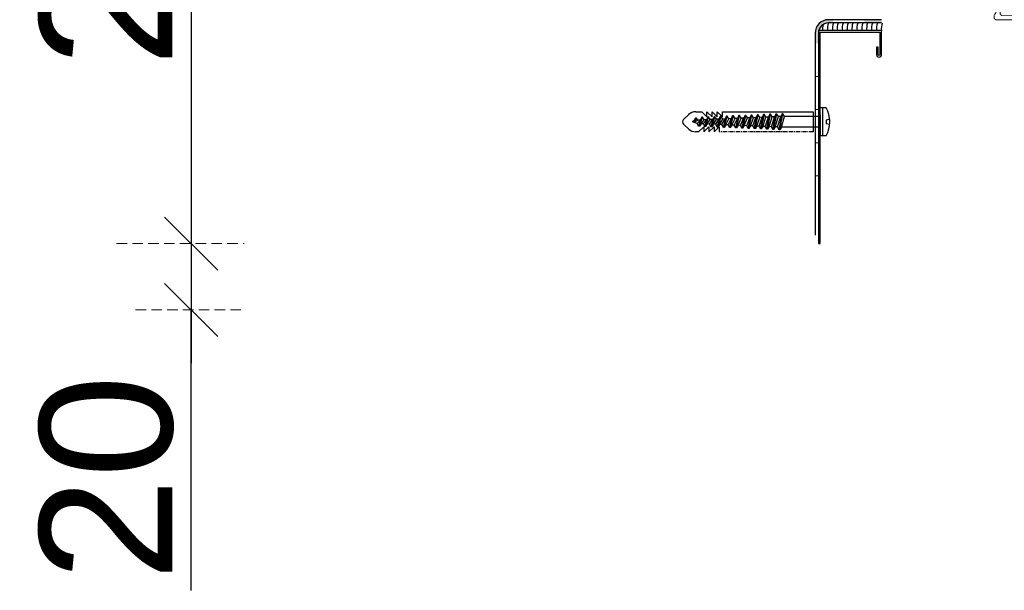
# Model space of a CAD drawing. Header units: millimetres. Extents: x 3652085 to 3778338, y -303702 to -273644.
# Tile 151 of 256: x 3680208 to 3680505, y -277383 to -277210. Entities that reach past the tile are written whole.
import ezdxf

# ---------------------------------------------------------------- set-up
doc = ezdxf.new("R2010")
doc.units = ezdxf.units.MM
doc.header["$PDMODE"] = 34
doc.linetypes.add('CENTER', pattern=[2, 1.25, -0.25, 0.25, -0.25])
doc.linetypes.add('HIDDEN2', pattern=[4.7625, 3.175, -1.5875])
doc.layers.add('ATTACHMT', color=7, linetype='Continuous')
doc.layers.add('FIXINGS', color=7, linetype='Continuous')
doc.layers.add('DIM-03    (HAUSART)', color=111, linetype='Continuous', lineweight=5)
doc.styles.add('1-20 Eng HA', font='arial.ttf', dxfattribs={"height": 40})
doc.dimstyles.new('1-20 Eng HA', dxfattribs={"dimtxt": 40, "dimasz": 16, "dimexe": 16, "dimexo": 5, "dimgap": 5, "dimtad": 1, "dimdec": 0, "dimlfac": -1, "dimzin": 0, "dimdsep": 46, "dimtxsty": '1-20 Eng HA', "dimblk": 'OBLIQUE', "dimcen": 0.09, "dimdle": 16, "dimclrd": 256, "dimclre": 256, "dimclrt": 256, "dimadec": 0, "dimazin": 0, "dimtfac": 1, "dimtdec": 0, "dimtofl": 0, "dimtmove": 0, "dimatfit": 3, "dimldrblk": 'OBLIQUE', "dimfxl": 1, "dimtolj": 1, "dimtzin": 0, "dimlwe": 0, "dimarcsym": 0})

# ---------------------------------------------------------------- blocks, each defined once
blk = doc.blocks.new('_Oblique')
at = {"color": 0, "linetype": 'ByBlock', "lineweight": -2}
blk.add_line((-0.5, -0.5), (0.5, 0.5), dxfattribs=at)
blk = doc.blocks.new('*D205')
at = {"layer": 'Defpoints', "color": 0, "lineweight": 0, "transparency": 16777216}
for p in [(3680232.48, -277077.99), (3680232.48, -277277.99), (3680259.94, -277277.99)]:
    blk.add_point(p, dxfattribs=at)
at = {"layer": 'DIM-03    (HAUSART)', "lineweight": -2, "transparency": 16777216}
blk.add_line((3680259.94, -277061.99), (3680259.94, -277293.99), dxfattribs=at)
at = {"layer": 'DIM-03    (HAUSART)', "linetype": 'HIDDEN2', "lineweight": 0, "transparency": 16777216}
for p, q in [((3680237.48, -277077.99), (3680275.94, -277077.99)), ((3680237.48, -277277.99), (3680275.94, -277277.99))]:
    blk.add_line(p, q, dxfattribs=at)
at = {"layer": 'DIM-03    (HAUSART)', "lineweight": -2, "transparency": 16777216, "xscale": 16, "yscale": 16, "zscale": 16}
for p, rotation in [((3680259.94, -277077.99), 90), ((3680259.94, -277277.99), 270)]:
    blk.add_blockref('_Oblique', p, dxfattribs=dict(at, rotation=rotation))
at = {"layer": 'DIM-03    (HAUSART)', "transparency": 16777216, "insert": (3680234.51, -277177.99), "char_height": 40, "attachment_point": 5, "rotation": 90, "style": '1-20 Eng HA'}
blk.add_mtext('\\A1;200', dxfattribs=at)
blk = doc.blocks.new('*D206')
at = {"layer": 'Defpoints', "color": 0, "lineweight": 0, "transparency": 16777216}
for p in [(3680232.48, -277277.99), (3680238.19, -277297.99), (3680259.94, -277297.99)]:
    blk.add_point(p, dxfattribs=at)
at = {"layer": 'DIM-03    (HAUSART)', "lineweight": -2, "transparency": 16777216}
for p, q in [((3680259.94, -277261.99), (3680259.94, -277313.99)), ((3680259.94, -277382.56), (3680259.94, -277297.99))]:
    blk.add_line(p, q, dxfattribs=at)
at = {"layer": 'DIM-03    (HAUSART)', "linetype": 'HIDDEN2', "lineweight": 0, "transparency": 16777216}
for p, q in [((3680237.48, -277277.99), (3680275.94, -277277.99)), ((3680243.19, -277297.99), (3680275.94, -277297.99))]:
    blk.add_line(p, q, dxfattribs=at)
at = {"layer": 'DIM-03    (HAUSART)', "lineweight": -2, "transparency": 16777216, "xscale": 16, "yscale": 16, "zscale": 16}
for p, rotation in [((3680259.94, -277277.99), 90), ((3680259.94, -277297.99), 270)]:
    blk.add_blockref('_Oblique', p, dxfattribs=dict(at, rotation=rotation))
at = {"layer": 'DIM-03    (HAUSART)', "transparency": 16777216, "insert": (3680234.51, -277348.63), "char_height": 40, "attachment_point": 5, "rotation": 90, "style": '1-20 Eng HA'}
blk.add_mtext('\\A1;20', dxfattribs=at)
blk = doc.blocks.new('Dubel_1')
at = {"layer": 'FIXINGS', "color": 7}
for p, q in [((1.14, 4.24), (2.9, 4.24)), ((2.23, -4.24), (2.23, 4.24)), ((2.9, 2.04), (2.9, 4.24)), ((5, -3), (5, 3)), ((34.89, 3), (33.34, 1.51)), ((33.34, 1.51), (33.34, 3)), ((36.45, 3), (34.89, 1.51)), ((34.89, 1.51), (34.89, 3)), ((38, 3), (36.45, 1.51)), ((36.45, 1.51), (36.45, 3)), ((39.55, 3), (38, 1.51)), ((38, 1.51), (38, 3)), ((1.07, 0.5), (0.03, 0.75)), ((1.07, -0.5), (1.07, 0.5)), ((2.9, -2.04), (2.9, 2.04)), ((2.9, 1.63), (14.57, 1.63)), ((14.57, 1.63), (13.63, -1.63)), ((15.07, 2.42), (14.13, -2.42)), ((15.3, 2.41), (14.36, -2.41)), ((14.57, 1.63), (15.07, 2.42)), ((15.73, 1.58), (14.79, -1.58)), ((15.07, 2.42), (15.3, 2.41)), ((15.3, 2.41), (15.73, 1.58)), ((16.43, 1.55), (15.5, -1.55)), ((15.73, 1.58), (16.43, 1.55)), ((16.93, 2.34), (16, -2.34)), ((17.16, 2.33), (16.23, -2.33)), ((16.43, 1.55), (16.93, 2.34)), ((17.59, 1.5), (16.66, -1.5)), ((16.93, 2.34), (17.16, 2.33)), ((17.16, 2.33), (17.59, 1.5)), ((18.3, 1.47), (17.36, -1.47)), ((17.59, 1.5), (18.3, 1.47)), ((18.79, 2.26), (17.86, -2.26)), ((19.03, 2.25), (18.09, -2.25)), ((18.3, 1.47), (18.79, 2.26)), ((19.46, 1.42), (18.52, -1.42)), ((18.79, 2.26), (19.03, 2.25)), ((19.03, 2.25), (19.46, 1.42)), ((20.16, 1.39), (19.23, -1.39)), ((19.46, 1.42), (20.16, 1.39)), ((20.66, 2.17), (19.73, -2.17)), ((20.89, 2.16), (19.96, -2.16)), ((20.16, 1.39), (20.66, 2.17)), ((21.32, 1.34), (20.39, -1.34)), ((20.66, 2.17), (20.89, 2.16)), ((20.89, 2.16), (21.32, 1.34)), ((22.03, 1.31), (21.09, -1.31)), ((21.32, 1.34), (22.03, 1.31)), ((22.52, 2.09), (21.59, -2.09)), ((22.76, 2.08), (21.82, -2.08)), ((22.03, 1.31), (22.52, 2.09)), ((23.19, 1.26), (22.25, -1.26)), ((22.52, 2.09), (22.76, 2.08)), ((22.76, 2.08), (23.19, 1.26)), ((23.89, 1.23), (22.96, -1.23)), ((23.19, 1.26), (23.89, 1.23)), ((24.39, 2.01), (23.46, -2.01)), ((24.62, 2), (23.69, -2)), ((23.89, 1.23), (24.39, 2.01)), ((25.05, 1.18), (24.12, -1.18)), ((24.39, 2.01), (24.62, 2)), ((24.62, 2), (25.05, 1.18)), ((25.76, 1.15), (24.82, -1.15)), ((25.05, 1.18), (25.76, 1.15)), ((26.25, 1.93), (25.32, -1.93)), ((26.49, 1.92), (25.55, -1.92)), ((25.76, 1.15), (26.25, 1.93)), ((26.92, 1.1), (25.98, -1.1)), ((26.25, 1.93), (26.49, 1.92)), ((26.49, 1.92), (26.92, 1.1)), ((27.62, 1.06), (26.69, -1.06)), ((26.92, 1.1), (27.62, 1.06)), ((28.12, 1.85), (27.19, -1.85)), ((28.35, 1.84), (27.42, -1.84)), ((27.62, 1.06), (28.12, 1.85)), ((28.78, 1.01), (27.85, -1.01)), ((28.12, 1.85), (28.35, 1.84)), ((28.35, 1.84), (28.78, 1.01)), ((29.48, 0.98), (28.55, -0.98)), ((28.78, 1.01), (29.48, 0.98)), ((29.98, 1.77), (29.05, -1.77)), ((30.22, 1.76), (29.28, -1.76)), ((29.48, 0.98), (29.98, 1.77)), ((30.65, 0.93), (29.71, -0.93)), ((29.98, 1.77), (30.22, 1.76)), ((30.22, 1.76), (30.65, 0.93)), ((31.35, 0.9), (30.42, -0.9)), ((30.65, 0.93), (31.35, 0.9)), ((31.85, 1.69), (30.92, -1.69)), ((32.08, 1.68), (31.15, -1.68)), ((31.35, 0.9), (31.85, 1.69)), ((32.51, 0.85), (31.58, -0.85)), ((31.85, 1.69), (32.08, 1.68)), ((32.08, 1.68), (32.51, 0.85)), ((33.21, 0.82), (32.28, -0.82)), ((32.51, 0.85), (33.21, 0.82)), ((33.71, 1.6), (32.78, -1.6)), ((33.95, 1.59), (33.01, -1.59)), ((33.21, 0.82), (33.71, 1.6)), ((34.38, 0.77), (33.44, -0.77)), ((33.71, 1.6), (33.95, 1.59)), ((33.95, 1.59), (34.38, 0.77)), ((35.08, 0.74), (34.15, -0.74)), ((34.38, 0.77), (35.08, 0.74)), ((35.58, 1.52), (34.65, -1.52)), ((35.81, 1.51), (34.88, -1.51)), ((35.08, 0.74), (35.58, 1.52)), ((36.24, 0.69), (35.31, -0.69)), ((35.58, 1.52), (35.81, 1.51)), ((35.81, 1.51), (36.24, 0.69)), ((36.94, 0.66), (36.01, -0.66)), ((36.24, 0.69), (36.94, 0.66)), ((37.44, 1.44), (36.51, -1.44)), ((37.68, 1.43), (36.74, -1.43)), ((36.94, 0.66), (37.44, 1.44)), ((38.11, 0.61), (37.17, -0.61)), ((37.44, 1.44), (37.68, 1.43)), ((37.68, 1.43), (38.11, 0.61)), ((38.81, 0.58), (37.88, -0.58)), ((38.11, 0.61), (38.81, 0.58)), ((39.31, 1.36), (38.38, -1.36)), ((39.54, 1.35), (38.61, -1.35)), ((38.81, 0.58), (39.31, 1.36)), ((39.97, 0.53), (39.04, -0.53)), ((39.31, 1.36), (39.54, 1.35)), ((39.54, 1.35), (39.97, 0.53)), ((40.71, 0), (39.74, -0.49)), ((39.97, 0.53), (41.41, 0)), ((40.71, 0), (40.22, -1.12)), ((40.94, 0), (40.46, -1.11)), ((40.94, 0), (40.9, -0.36)), ((40.9, -0.36), (41.41, 0)), ((42.5, 2.2), (44.09, 0.73)), ((0.03, -0.75), (1.07, -0.5)), ((2.9, -1.63), (13.63, -1.63)), ((2.9, -2.04), (2.9, -4.24)), ((13.63, -1.63), (14.13, -2.42)), ((14.13, -2.42), (14.36, -2.41)), ((14.36, -2.41), (14.79, -1.58)), ((14.79, -1.58), (15.5, -1.55)), ((15.5, -1.55), (16, -2.34)), ((16, -2.34), (16.23, -2.33)), ((16.23, -2.33), (16.66, -1.5)), ((16.66, -1.5), (17.36, -1.47)), ((17.36, -1.47), (17.86, -2.26)), ((17.86, -2.26), (18.09, -2.25)), ((18.09, -2.25), (18.52, -1.42)), ((18.52, -1.42), (19.23, -1.39)), ((19.23, -1.39), (19.73, -2.17)), ((19.73, -2.17), (19.96, -2.16)), ((19.96, -2.16), (20.39, -1.34)), ((20.39, -1.34), (21.09, -1.31)), ((21.09, -1.31), (21.59, -2.09)), ((21.59, -2.09), (21.82, -2.08)), ((21.82, -2.08), (22.25, -1.26)), ((22.25, -1.26), (22.96, -1.23)), ((22.96, -1.23), (23.46, -2.01)), ((23.46, -2.01), (23.69, -2)), ((23.69, -2), (24.12, -1.18)), ((24.12, -1.18), (24.82, -1.15)), ((24.82, -1.15), (25.32, -1.93)), ((25.32, -1.93), (25.55, -1.92)), ((25.55, -1.92), (25.98, -1.1)), ((25.98, -1.1), (26.69, -1.06)), ((26.69, -1.06), (27.19, -1.85)), ((27.19, -1.85), (27.42, -1.84)), ((27.42, -1.84), (27.85, -1.01)), ((27.85, -1.01), (28.55, -0.98)), ((28.55, -0.98), (29.05, -1.77)), ((29.05, -1.77), (29.28, -1.76)), ((29.28, -1.76), (29.71, -0.93)), ((29.71, -0.93), (30.42, -0.9)), ((30.42, -0.9), (30.92, -1.69)), ((30.92, -1.69), (31.15, -1.68)), ((31.15, -1.68), (31.58, -0.85)), ((31.58, -0.85), (32.28, -0.82)), ((32.28, -0.82), (32.78, -1.6)), ((33.94, -3), (32.38, -1.51)), ((32.38, -1.51), (32.38, -3)), ((32.78, -1.6), (33.01, -1.59)), ((33.01, -1.59), (33.44, -0.77)), ((33.44, -0.77), (34.15, -0.74)), ((35.49, -3), (33.94, -1.51)), ((33.94, -1.51), (33.94, -3)), ((34.15, -0.74), (34.65, -1.52)), ((34.65, -1.52), (34.88, -1.51)), ((34.88, -1.51), (35.31, -0.69)), ((35.31, -0.69), (36.01, -0.66)), ((37.04, -3), (35.49, -1.51)), ((35.49, -1.51), (35.49, -3)), ((36.01, -0.66), (36.51, -1.44)), ((36.51, -1.44), (36.74, -1.43)), ((36.74, -1.43), (37.17, -0.61)), ((38.59, -3), (37.04, -1.51)), ((37.04, -1.51), (37.04, -3)), ((37.17, -0.61), (37.88, -0.58)), ((37.88, -0.58), (38.38, -1.36)), ((38.38, -1.36), (38.61, -1.35)), ((38.61, -1.35), (39.04, -0.53)), ((39.04, -0.53), (39.74, -0.49)), ((39.74, -0.49), (40.22, -1.12)), ((40.22, -1.12), (40.46, -1.11)), ((40.46, -1.11), (40.9, -0.36)), ((42.5, -2.2), (44.09, -0.73)), ((1.14, -4.24), (2.9, -4.24)), ((32.38, -3), (5, -3)), ((40.37, -3), (38.59, -3))]:
    blk.add_line(p, q, dxfattribs=at)
at = {"layer": 'FIXINGS', "color": 7, "linetype": 'CENTER'}
for p, q in [((5, 3), (33.34, 3)), ((39.55, 3), (40.46, 3))]:
    blk.add_line(p, q, dxfattribs=at)
at = {"layer": 'FIXINGS', "color": 7}
for centre, radius, start, end in [((8.46, 0), 8.46, 149.9384, 210.0616), ((40.46, 0), 3, 47.3071, 89.9854), ((43.41, 0), 1, 312.6929, 47.3071), ((40.46, 0), 3, 268.1701, 314.2616)]:
    blk.add_arc(centre, radius, start, end, dxfattribs=at)

msp = doc.modelspace()

# ---------------------------------------------------------------- hatches: boundary and pattern name
at = {"layer": 'ATTACHMT', "linetype": 'Continuous', "lineweight": -3}
for points in [[(3680453.38, -277210.43), (3680453.38, -277211.43), (3680452, -277211.43, 0.414214), (3680449, -277214.43), (3680449, -277217.55), (3680448, -277217.55), (3680448, -277214.43, -0.414214), (3680452, -277210.43)], [(3680462.82, -277210.43), (3680462.82, -277211.43), (3680468, -277211.43), (3680468, -277210.43)]]:
    msp.add_hatch(color=7, dxfattribs=at).paths.add_polyline_path(points)

# ---------------------------------------------------------------- linework, layer by layer
at = {"lineweight": 0, "elevation": -0.54}
msp.add_lwpolyline([(3680526.49, -277210.43), (3680502.49, -277210.43, -0.414227), (3680501.99, -277209.93), (3680501.99, -277209.13, -0.19885), (3680502.14, -277208.78), (3680502.35, -277208.57, 0.19885), (3680502.49, -277208.22), (3680502.49, -277206.43), (3680500.79, -277206.43), (3680500.79, -277206.51), (3680499.79, -277206.88), (3680498.49, -277206.13), (3680498.49, -277205.73, -0.414214), (3680498.99, -277205.23), (3680502.49, -277205.23, -0.414161), (3680503.79, -277206.53), (3680503.8, -277208.62, 0.416523), (3680504.3, -277209.12), (3680524.03, -277208.96, 0.410062)], format="xyb", dxfattribs=at)
for points in [[(3680449, -277237.55), (3680448, -277237.55), (3680448, -277227.55), (3680449, -277227.55), (3680449, -277237.55)], [(3680449, -277257.55), (3680448, -277257.55), (3680448, -277247.55), (3680449, -277247.55), (3680449, -277257.55)]]:
    msp.add_lwpolyline(points, close=True, dxfattribs=at)
at = {"layer": 'ATTACHMT', "color": 7, "linetype": 'Continuous', "lineweight": -3, "elevation": -0.54}
for points in [[(3680468, -277210.43), (3680452, -277210.43, 0.414214), (3680448, -277214.43), (3680448, -277275.43)], [(3680468, -277211.43), (3680452, -277211.43, 0.414214), (3680449, -277214.43), (3680449, -277275.43)]]:
    msp.add_lwpolyline(points, format="xyb", dxfattribs=at)
msp.add_lwpolyline([(3680467, -277220.96), (3680467, -277218.71), (3680466.5, -277218.71), (3680466.5, -277220.96, 1), (3680468, -277220.96), (3680468, -277213.71), (3680449, -277213.71), (3680449, -277277.99), (3680449.51, -277277.99), (3680449.51, -277214.21), (3680467.5, -277214.21), (3680467.5, -277220.96, -1), (3680467, -277220.96)], format="xyb", close=True, dxfattribs=at)
at = {"layer": 'ATTACHMT', "color": 3}
for centre, start in [((3680455.56, -277212.93, -0.54), 157.1544), ((3680457.04, -277212.93, -0.54), 157.1544), ((3680458.51, -277212.93, -0.54), 157.1544), ((3680459.99, -277212.93, -0.54), 157.1544), ((3680461.46, -277212.93, -0.54), 157.1544), ((3680462.94, -277212.93, -0.54), 157.1544), ((3680464.41, -277212.93, -0.54), 157.1544), ((3680465.89, -277212.93, -0.54), 157.1544), ((3680467.36, -277212.93, -0.54), 157.1544), ((3680468.84, -277212.93, -0.54), 157.1544), ((3680470.31, -277212.93, -0.54), 157.1544), ((3680471.79, -277212.93, -0.54), 157.1544), ((3680454.09, -277212.93, -0.54), 164.8532)]:
    msp.add_arc(centre, 3.86, start, 191.65, dxfattribs=at)

# ---------------------------------------------------------------- block references
at = {"rotation": 180}
msp.add_blockref('Dubel_1', (3680452.41, -277241.22, -0.54), dxfattribs=at)

# ---------------------------------------------------------------- dimensions: what is measured, and where the dimension line sits
at = {"layer": 'DIM-03    (HAUSART)'}
dim = msp.add_linear_dim(base=(3680259.94, -277277.99, -0.54), p1=(3680232.48, -277077.99, -0.54), p2=(3680232.48, -277277.99, -0.54), angle=270, dimstyle='1-20 Eng HA', dxfattribs=at)
dim.commit()
dim.dimension.update_dxf_attribs({"geometry": '*D205', "text_midpoint": (3680234.51, -277177.99, -0.54)})
dim = msp.add_linear_dim(base=(3680259.94, -277297.99, -0.54), p1=(3680232.48, -277277.99, -0.54), p2=(3680238.19, -277297.99, -0.54), angle=270, dimstyle='1-20 Eng HA', override={"dimtmove": 1}, dxfattribs=at)
dim.commit()
dim.dimension.update_dxf_attribs({"geometry": '*D206', "text_midpoint": (3680265.79, -277348.63, -0.54), "dimtype": 160})

doc.saveas('drawing.dxf')
